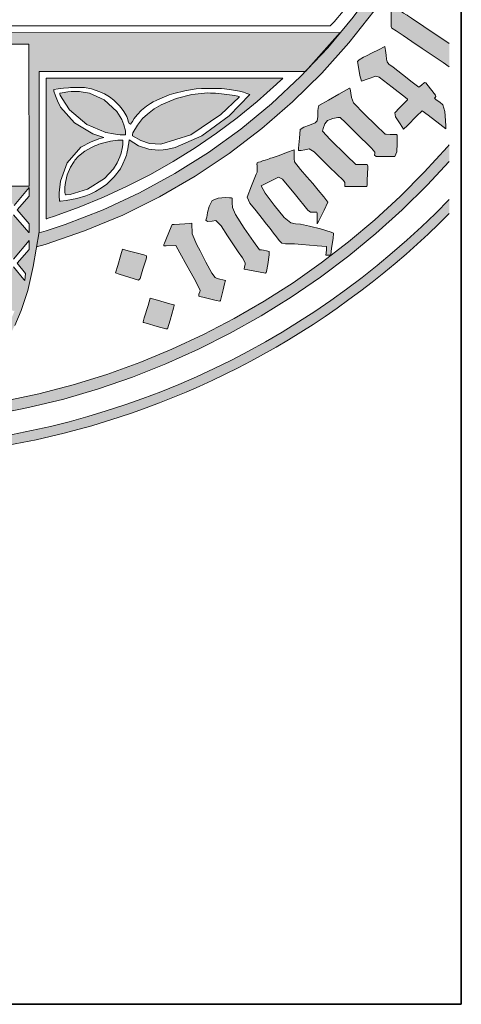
# Model space of a CAD drawing. Header units: metres. Extents: x -185 to -10, y 10 to 129.
# Tile 12 of 29: x -21 to -10, y 80 to 103. Entities that reach past the tile are written whole.
import ezdxf

# ---------------------------------------------------------------- set-up
doc = ezdxf.new("R2010")
doc.units = ezdxf.units.M
doc.header["$LTSCALE"] = 0.0125
doc.layers.add('Z_Schriftfeld-Logo', color=7, linetype='Continuous', lineweight=0, true_color=0xcccccc)
doc.layers.add('Z_Schriftfeld-Logoschraffur', color=7, linetype='Continuous', lineweight=0, true_color=0xdedede)

# ---------------------------------------------------------------- blocks, each defined once
blk = doc.blocks.new('UzK_Logo')
at = {"layer": 'Z_Schriftfeld-Logoschraffur'}
h = blk.add_hatch(color=256, dxfattribs=at)
h.dxf.hatch_style = 1
h.paths.add_polyline_path([(-11.866, 19.047), (-12.371, 19.047, 0.742279), (-0.259, -22.711), (-0.279, -22.707), (-0.33, -22.693), (-0.382, -22.676), (-0.433, -22.654), (-0.55, -22.635), (-0.669, -22.609), (-0.788, -22.578), (-0.907, -22.541), (-1.025, -22.5), (-1.141, -22.456), (-1.262, -22.405, -0.732246)])
h.paths.add_polyline_path([(6.501, -20.806), (7.435, -20.485), (8.349, -20.124), (9.242, -19.723), (10.114, -19.284), (10.963, -18.807), (11.787, -18.294), (12.587, -17.746), (13.361, -17.164), (14.107, -16.549), (14.825, -15.902), (15.514, -15.224), (16.119, -14.574), (16.119, -14.114), (16.069, -14.173), (15.434, -14.868), (14.77, -15.534), (14.077, -16.172), (13.356, -16.778), (12.61, -17.353), (11.837, -17.896), (11.041, -18.405), (10.221, -18.879), (9.379, -19.318), (8.515, -19.721), (7.632, -20.085), (6.729, -20.411), (5.807, -20.698), (4.869, -20.943), (3.914, -21.147), (2.945, -21.308), (2.591, -21.663), (3.593, -21.515), (4.579, -21.322), (5.549, -21.086)])
h.paths.add_polyline_path([(16.119, -16.001), (16.119, -15.614, -0.191981), (0.956, -22.421), (0.882, -22.452), (0.744, -22.504), (0.607, -22.55), (0.47, -22.59), (0.333, -22.623), (0.197, -22.65), (0.164, -22.656), (0.144, -22.664), (0.09, -22.684), (0.037, -22.7), (-0.018, -22.712, 0.200068)])
h = blk.add_hatch(color=256, dxfattribs=at)
h.dxf.hatch_style = 1
h.paths.add_polyline_path([(11.823, -12.94), (12.62, -12.155), (13.365, -11.321), (14.058, -10.44), (14.693, -9.515), (15.271, -8.549), (15.786, -7.545), (16.119, -6.78), (16.119, -5.828), (15.715, -6.853), (15.246, -7.851), (14.716, -8.812), (14.128, -9.735), (13.484, -10.617), (12.772, -11.441), (12.04, -12.248), (11.244, -12.991), (10.402, -13.684), (9.517, -14.324), (8.591, -14.907), (7.626, -15.433), (6.626, -15.897), (5.592, -16.298), (5.063, -16.474), (4.872, -16.532), (4.804, -16.918), (5.035, -16.849), (6.117, -16.479), (7.165, -16.042), (8.178, -15.54), (9.153, -14.977), (10.087, -14.354), (10.978, -13.674)])
h = blk.add_hatch(color=256, dxfattribs=at)
h.dxf.hatch_style = 1
h.paths.add_polyline_path([(7.795, -17.281), (7.813, -17.215), (7.815, -17.171), (7.804, -17.155), (7.606, -17.1), (7.312, -17.02), (7.161, -16.979), (7.115, -17.13), (7.027, -17.424), (6.968, -17.623), (7.068, -17.662), (7.597, -17.825), (7.642, -17.778), (7.719, -17.529)])
h.paths.add_polyline_path([(8.559, -18.595), (8.58, -18.519), (8.575, -18.511), (8.571, -18.505), (8.459, -18.473), (8.12, -18.376), (7.92, -18.319), (7.86, -18.52), (7.757, -18.86), (7.724, -18.974), (7.728, -18.981), (7.733, -18.987), (7.804, -19.009), (8.114, -19.098), (8.344, -19.165), (8.36, -19.166), (8.383, -19.166), (8.394, -19.161), (8.464, -18.92)])
h.paths.add_polyline_path([(9.291, -17.02), (9.196, -16.859), (9.068, -16.557), (9.059, -16.268), (9.002, -16.272), (8.866, -16.28), (8.575, -16.298), (8.525, -16.301), (8.497, -16.368), (8.365, -16.678), (8.309, -16.809), (8.29, -16.852), (8.29, -16.886), (8.354, -16.883), (8.622, -16.878), (8.732, -17.079), (8.921, -17.423), (9.12, -17.786), (9.262, -18.044), (9.287, -18.109), (9.276, -18.144), (9.256, -18.215), (9.255, -18.267), (9.259, -18.269), (9.279, -18.274), (9.394, -18.301), (9.726, -18.381), (9.828, -18.405), (9.844, -18.382), (9.918, -18.09), (9.959, -17.929), (9.983, -17.834), (9.753, -17.785), (9.703, -17.753), (9.611, -17.638), (9.442, -17.334)])
h.paths.add_polyline_path([(10.494, -16.402), (10.26, -16.027), (10.177, -15.835), (10.169, -15.708), (10.164, -15.582), (10.147, -15.566), (10.114, -15.566), (10.095, -15.566), (9.985, -15.561), (9.782, -15.575), (9.617, -15.646), (9.533, -15.805), (9.492, -15.976), (9.484, -16.045), (9.469, -16.104), (9.444, -16.183), (9.488, -16.22), (9.615, -16.207), (9.718, -16.194), (9.86, -16.334), (10.042, -16.611), (10.22, -16.884), (10.329, -17.048), (10.445, -17.219), (10.523, -17.354), (10.522, -17.396), (10.508, -17.458), (10.495, -17.522), (10.64, -17.554), (10.935, -17.612), (11.082, -17.64), (11.091, -17.627), (11.1, -17.613), (11.109, -17.594), (11.141, -17.395), (11.184, -17.132), (11.181, -17.045), (11.107, -17.019), (11.022, -17.003), (10.971, -16.995), (10.94, -16.997), (10.912, -16.992), (10.75, -16.766)])
h.paths.add_polyline_path([(11.322, -15.775), (11.073, -15.438), (10.962, -15.239), (11.196, -15.124), (11.44, -15.004), (11.545, -15.059), (11.901, -15.49), (12.242, -15.905), (12.31, -15.962), (12.406, -15.962), (12.49, -15.962), (12.499, -16.002), (12.499, -16.157), (12.499, -16.283), (12.543, -16.201), (12.685, -15.909), (12.791, -15.691), (12.677, -15.54), (12.526, -15.356), (12.377, -15.174), (12.217, -14.992), (12.038, -14.789), (11.879, -14.581), (11.87, -14.493), (11.87, -14.341), (11.87, -14.257), (11.658, -14.332), (11.451, -14.406), (11.261, -14.473), (11.221, -14.487), (11.179, -14.501), (11.134, -14.515), (11.067, -14.535), (11.002, -14.557), (10.943, -14.583), (10.887, -14.597), (10.85, -14.615), (10.841, -14.657), (10.844, -14.666), (10.847, -14.668), (10.848, -14.686), (10.851, -14.756), (10.851, -14.831), (10.847, -14.856), (10.847, -14.86), (10.847, -14.863), (10.825, -14.92), (10.697, -15.242), (10.575, -15.551), (10.654, -15.717), (10.822, -15.93), (10.99, -16.137), (11.111, -16.288), (11.205, -16.413), (11.303, -16.538), (11.381, -16.637), (11.456, -16.741), (11.531, -16.811), (11.627, -16.829), (11.729, -16.83), (11.876, -16.832), (12.079, -16.847), (12.497, -16.882), (12.754, -16.904), (12.748, -17), (12.74, -17.076), (12.732, -17.138), (12.768, -17.138), (12.835, -17.138), (12.867, -17.137), (12.892, -16.96), (12.932, -16.674), (12.948, -16.552), (12.937, -16.535), (12.879, -16.509), (12.585, -16.417), (12.288, -16.349), (12.044, -16.294), (11.904, -16.282), (11.773, -16.259), (11.595, -16.106)])
h.paths.add_polyline_path([(12.854, -13.972), (12.642, -13.746), (12.659, -13.667), (12.706, -13.542), (12.784, -13.448), (12.922, -13.395), (13.062, -13.367), (13.128, -13.366), (13.277, -13.508), (13.511, -13.745), (13.706, -13.938), (13.85, -14.072), (13.99, -14.211), (14.076, -14.316), (14.074, -14.355), (14.07, -14.402), (14.116, -14.434), (14.368, -14.434), (14.63, -14.434), (14.681, -14.309), (14.688, -14.078), (14.689, -13.899), (14.686, -13.846), (14.675, -13.837), (14.639, -13.836), (14.502, -13.832), (14.379, -13.828), (14.355, -13.819), (14.106, -13.578), (13.796, -13.272), (13.496, -12.969), (13.438, -12.821), (13.423, -12.698), (13.403, -12.579), (13.396, -12.568), (13.381, -12.561), (13.09, -12.726), (12.803, -12.89), (12.539, -13.043), (12.527, -13.114), (12.516, -13.182), (12.513, -13.219), (12.513, -13.259), (12.513, -13.319), (12.513, -13.346), (12.506, -13.395), (12.495, -13.459), (12.443, -13.516), (12.289, -13.579), (12.131, -13.637), (12.027, -13.693), (12.008, -13.937), (11.986, -14.212), (11.984, -14.272), (12.009, -14.272), (12.035, -14.272), (12.061, -14.269), (12.156, -14.25), (12.274, -14.224), (12.411, -14.307), (12.839, -14.725), (13.218, -15.097), (13.257, -15.15), (13.257, -15.209), (13.257, -15.257), (13.347, -15.261), (13.638, -15.261), (13.855, -15.261), (13.864, -15.211), (13.868, -15.104), (13.876, -14.894), (13.883, -14.761), (13.885, -14.706), (13.866, -14.658), (13.789, -14.653), (13.636, -14.653), (13.552, -14.653), (13.297, -14.413)])
h.paths.add_polyline_path([(14.576, -11.99), (14.463, -11.905), (14.414, -11.844), (14.395, -11.77), (14.387, -11.661), (14.369, -11.534), (14.352, -11.422), (14.174, -11.509), (14, -11.598), (13.846, -11.679), (13.765, -11.717), (13.647, -11.783), (13.604, -11.835), (13.629, -11.984), (13.67, -12.221), (13.709, -12.369), (13.892, -12.308), (14.104, -12.237), (14.199, -12.258), (14.553, -12.534), (14.917, -12.819), (14.976, -12.867), (14.976, -12.885), (14.894, -12.962), (14.751, -13.101), (14.623, -13.244), (14.64, -13.346), (14.771, -13.546), (14.864, -13.688), (14.971, -13.587), (15.223, -13.335), (15.376, -13.183), (15.539, -13.306), (15.862, -13.551), (16.025, -13.675), (16.025, -13.655), (16.025, -13.621), (16.025, -13.601), (16.019, -13.451), (15.993, -13.208), (15.938, -13.024), (15.859, -12.948), (15.76, -12.886), (15.712, -12.839), (15.735, -12.816), (15.753, -12.793), (15.737, -12.754), (15.604, -12.581), (15.474, -12.414), (15.438, -12.407), (15.356, -12.478), (15.285, -12.539), (15.099, -12.401), (14.84, -12.192)])
h.paths.add_polyline_path([(15.084, -10.644), (14.999, -10.587), (14.97, -10.568), (14.965, -10.565), (14.945, -10.553), (14.859, -10.506), (14.78, -10.447), (14.724, -10.354), (14.641, -10.122), (14.55, -10.185), (14.524, -10.235), (14.524, -10.367), (14.524, -10.554), (14.524, -10.741), (14.524, -10.873), (14.547, -10.919), (14.661, -10.995), (14.85, -11.122), (15.093, -11.286), (15.371, -11.473), (15.948, -11.862), (16.119, -11.977), (16.119, -11.338), (15.424, -10.871)])
h.paths.add_polyline_path([(16.119, -9.047), (16.025, -9.073), (15.667, -9.175), (15.617, -9.264), (15.715, -9.623), (15.778, -9.855), (16.013, -9.792), (16.119, -9.764)])
h = blk.add_hatch(color=256, dxfattribs=at)
h.dxf.hatch_style = 1
h.paths.add_polyline_path([(13.131, -11.042), (-13.368, -11.043), (-12.415, -12.103), (-5.16, -12.107), (-5.16, -16.501), (-4.942, -17.664), (-4.823, -18.143), (-4.762, -18.332), (-4.515, -18.982), (-4.449, -19.13), (-4.143, -19.7), (-4, -19.931), (-3.806, -20.226), (-3.563, -20.545), (-3.127, -21.041), (-3.022, -21.15), (-2.915, -21.257), (-2.806, -21.361), (-2.696, -21.461), (-2.584, -21.558), (-2.471, -21.652), (-2.359, -21.741), (-2.246, -21.828), (-2.133, -21.91), (-2.022, -21.989), (-1.838, -22.109), (-1.513, -22.285), (-1.362, -22.36), (-1.308, -22.384), (-1.254, -22.409), (-1.197, -22.432), (-1.141, -22.456), (-1.083, -22.478), (-1.025, -22.5), (-0.966, -22.521), (-0.907, -22.541), (-0.848, -22.56), (-0.788, -22.578), (-0.728, -22.594), (-0.669, -22.609), (-0.609, -22.622), (-0.55, -22.635), (-0.492, -22.644), (-0.433, -22.654), (-0.408, -22.665), (-0.382, -22.676), (-0.356, -22.684), (-0.33, -22.693), (-0.305, -22.7), (-0.279, -22.707), (-0.259, -22.711, 0.002647), (-0.018, -22.712), (-0.016, -22.712), (0.01, -22.706), (0.037, -22.7), (0.063, -22.692), (0.09, -22.684), (0.117, -22.674), (0.164, -22.656), (0.265, -22.636), (0.333, -22.623), (0.47, -22.59), (0.607, -22.55), (0.675, -22.527), (0.744, -22.504), (0.813, -22.478), (0.951, -22.423), (1.089, -22.362), (1.226, -22.295), (1.433, -22.184), (1.57, -22.103), (1.775, -21.97), (1.979, -21.826), (2.182, -21.669), (2.448, -21.442), (2.643, -21.258), (2.902, -20.999), (3.153, -20.72), (3.431, -20.358), (3.675, -20.023), (3.987, -19.495), (4.206, -19.074), (4.379, -18.661), (4.56, -18.11), (4.71, -17.45), (4.878, -16.501), (4.879, -12.103), (12.176, -12.103)])
h.paths.add_polyline_path([(-4.878, -11.361), (4.595, -11.361), (4.599, -15.253), (3.743, -15.253), (3.743, -15.282), (4.063, -15.647), (4.185, -15.776), (4.599, -15.285), (4.599, -15.521), (4.276, -15.902), (4.598, -16.28), (4.598, -16.525), (4.174, -16.036), (3.661, -16.629), (4.173, -17.251), (4.599, -16.739), (4.599, -16.983), (4.276, -17.365), (4.501, -17.641), (4.483, -17.838), (4.457, -17.812), (4.17, -17.464), (4.157, -17.482), (3.662, -18.088), (4.157, -18.676), (4.192, -18.66), (4.192, -18.696), (4.006, -19.123), (3.663, -19.534), (3.733, -19.633), (3.719, -19.656), (3.642, -19.765), (3.571, -19.662), (3.558, -19.647), (3.542, -19.662), (3.048, -20.265), (3.183, -20.435), (3.084, -20.558), (2.941, -20.398), (2.436, -20.99), (2.545, -21.145), (2.429, -21.235), (2.329, -21.116), (1.836, -21.723), (1.462, -21.984), (1.354, -22.044), (1.336, -22.047), (1.609, -21.71), (1.116, -21.116), (1.102, -21.102), (1.088, -21.116), (0.585, -21.725), (1.012, -22.224), (0.864, -22.295), (0.494, -21.851), (0.476, -21.833), (0.458, -21.851), (-0.031, -22.452), (0.011, -22.498), (-0.028, -22.515), (-0.062, -22.521), (-0.235, -22.521), (-0.287, -22.501), (-0.27, -22.49), (-0.248, -22.442), (-0.735, -21.851), (-0.752, -21.833), (-0.77, -21.851), (-1.14, -22.295), (-1.28, -22.226), (-0.861, -21.717), (-1.374, -21.116), (-1.87, -21.712), (-1.611, -22.059), (-2.104, -21.741), (-2.1, -21.691), (-2.602, -21.119), (-2.717, -21.234), (-2.812, -21.128), (-2.71, -20.993), (-3.189, -20.397), (-3.211, -20.375), (-3.233, -20.397), (-3.36, -20.557), (-3.369, -20.539), (-3.37, -20.516), (-3.452, -20.435), (-3.314, -20.276), (-3.334, -20.249), (-3.827, -19.663), (-3.915, -19.763), (-4.002, -19.627), (-3.941, -19.529), (-4.229, -19.183), (-4.395, -18.843), (-4.455, -18.678), (-3.938, -18.081), (-4.448, -17.485), (-4.727, -17.8), (-4.732, -17.828), (-4.778, -17.637), (-4.553, -17.361), (-4.874, -16.964), (-4.874, -16.738), (-4.443, -17.231), (-3.938, -16.63), (-4.436, -16.038), (-4.872, -16.528), (-4.867, -16.299), (-4.552, -15.901), (-4.865, -15.513), (-4.875, -15.486), (-4.871, -15.285), (-4.437, -15.775), (-4.003, -15.252), (-4.878, -15.252)], flags=16)
h.paths.add_polyline_path([(-4.531, -12.259), (-4.4, -12.337), (-4.276, -12.442), (-4.178, -12.57), (-4.058, -12.711), (-3.909, -12.823), (-3.81, -12.858), (-3.804, -12.909), (-3.799, -12.959), (-3.798, -12.995), (-3.801, -13.033), (-3.799, -13.166), (-3.8, -13.356), (-3.817, -13.472), (-3.833, -13.568), (-3.838, -13.607), (-3.86, -13.67), (-3.892, -13.747), (-3.907, -13.781), (-3.896, -13.793), (-3.793, -13.754), (-3.613, -13.714), (-3.434, -13.695), (-3.469, -13.521), (-3.551, -13.236), (-3.62, -12.951), (-3.538, -12.747), (-3.433, -12.555), (-3.387, -12.361), (-3.378, -12.3), (-3.371, -12.285), (-3.367, -12.268), (-3.367, -12.246), (-3.367, -12.195), (-3.367, -12.147), (-3.361, -12.108), (-3.357, -12.08), (-3.344, -12.075), (-3.343, -12.071), (-3.343, -12.042), (-3.343, -11.982), (-3.343, -11.947), (-3.334, -11.884), (-3.311, -11.757), (-3.284, -11.662), (-3.268, -11.665), (-3.256, -11.682), (-3.242, -11.741), (-3.227, -11.801), (-3.221, -11.836), (-3.221, -11.868), (-3.221, -11.918), (-3.221, -11.943), (-3.206, -12.067), (-3.178, -12.274), (-3.15, -12.457), (-3.102, -12.608), (-3.006, -12.762), (-2.922, -12.934), (-3.001, -13.215), (-3.077, -13.493), (-3.183, -13.689), (-3.151, -13.688), (-3.095, -13.69), (-2.995, -13.702), (-2.864, -13.73), (-2.734, -13.768), (-2.651, -13.794), (-2.649, -13.79), (-2.651, -13.769), (-2.668, -13.726), (-2.692, -13.672), (-2.718, -13.589), (-2.744, -13.436), (-2.759, -13.272), (-2.76, -13.173), (-2.752, -13.013), (-2.745, -12.862), (-2.714, -12.836), (-2.658, -12.823), (-2.602, -12.801), (-2.514, -12.735), (-2.417, -12.623), (-2.327, -12.505), (-2.236, -12.408), (-2.129, -12.322), (-2.022, -12.257), (-2.006, -12.26), (-2.021, -12.284), (-2.035, -12.306), (-2.098, -12.399), (-2.175, -12.529), (-2.241, -12.655), (-2.297, -12.8), (-2.388, -13.08), (-2.446, -13.331), (-2.448, -13.524), (-2.448, -13.929), (-2.448, -14.186), (-2.651, -14.073), (-2.873, -14.015), (-3.094, -13.988), (-3.225, -13.974), (-3.326, -13.973), (-3.451, -13.987), (-3.581, -14.004), (-3.705, -14.025), (-3.834, -14.057), (-3.923, -14.088), (-4.015, -14.132), (-4.101, -14.186), (-4.101, -13.943), (-4.101, -13.561), (-4.101, -13.397), (-4.109, -13.354), (-4.122, -13.295), (-4.145, -13.186), (-4.239, -12.847), (-4.392, -12.501)], flags=0)
h.paths.add_polyline_path([(-4.017, -14.285), (-3.582, -14.172), (-3.278, -14.148), (-2.929, -14.179), (-2.518, -14.297), (-2.422, -14.494), (-2.595, -14.615), (-2.775, -14.677), (-2.869, -14.7), (-2.986, -14.716), (-3.104, -14.73), (-3.238, -14.737), (-3.359, -14.733), (-3.502, -14.726), (-3.824, -14.666), (-4.115, -14.517)], flags=0)
h.paths.add_polyline_path([(-3.806, -15.303), (-3.302, -15.888), (-3.798, -16.49), (-4.311, -15.896)], flags=0)
h.paths.add_polyline_path([(-3.616, -15.252), (-2.769, -15.252), (-2.769, -15.276), (-3.184, -15.763)], flags=0)
h.paths.add_polyline_path([(-1.345, -12.264), (-1.128, -12.446), (-0.929, -12.675), (-0.766, -12.807), (-0.722, -12.823), (-0.677, -12.835), (-0.643, -12.888), (-0.632, -13.047), (-0.623, -13.171), (-0.621, -13.215), (-0.622, -13.245), (-0.625, -13.298), (-0.635, -13.392), (-0.662, -13.528), (-0.688, -13.639), (-0.696, -13.679), (-0.711, -13.719), (-0.733, -13.762), (-0.74, -13.783), (-0.737, -13.789), (-0.73, -13.793), (-0.703, -13.788), (-0.638, -13.762), (-0.559, -13.732), (-0.496, -13.715), (-0.434, -13.704), (-0.373, -13.698), (-0.301, -13.694), (-0.247, -13.691), (-0.214, -13.694), (-0.206, -13.697), (-0.203, -13.697), (-0.201, -13.689), (-0.207, -13.67), (-0.227, -13.652), (-0.25, -13.632), (-0.299, -13.55), (-0.341, -13.435), (-0.372, -13.324), (-0.403, -13.181), (-0.432, -13.032), (-0.488, -12.887), (-0.369, -12.742), (-0.272, -12.564), (-0.234, -12.39), (-0.211, -12.215), (-0.163, -11.867), (-0.135, -11.662), (-0.107, -11.662), (-0.097, -11.662), (-0.07, -11.792), (-0.048, -11.922), (-0.039, -11.989), (-0.039, -12.021), (-0.039, -12.075), (-0.039, -12.103), (-0.022, -12.226), (0.011, -12.424), (0.043, -12.565), (0.093, -12.675), (0.176, -12.787), (0.248, -12.91), (0.173, -13.193), (0.091, -13.479), (0.015, -13.692), (0.188, -13.706), (0.369, -13.743), (0.5, -13.794), (0.509, -13.796), (0.516, -13.794), (0.517, -13.777), (0.504, -13.75), (0.486, -13.719), (0.467, -13.646), (0.429, -13.477), (0.402, -13.301), (0.398, -13.188), (0.408, -13.039), (0.42, -12.88), (0.446, -12.842), (0.501, -12.826), (0.553, -12.808), (0.615, -12.768), (0.699, -12.674), (0.778, -12.575), (0.862, -12.481), (0.98, -12.368), (1.109, -12.272), (1.124, -12.302), (1.063, -12.397), (1.006, -12.491), (0.957, -12.582), (0.88, -12.752), (0.821, -12.919), (0.811, -12.979), (0.789, -13.043), (0.766, -13.112), (0.743, -13.226), (0.722, -13.367), (0.711, -13.46), (0.711, -13.593), (0.711, -13.935), (0.711, -14.174), (0.529, -14.079), (0.308, -14.018), (0.086, -13.99), (-0.056, -13.974), (-0.155, -13.973), (-0.275, -13.986), (-0.484, -14.011), (-0.706, -14.061), (-0.93, -14.184), (-0.935, -14.005), (-0.935, -13.656), (-0.935, -13.472), (-0.943, -13.404), (-0.955, -13.299), (-0.96, -13.238), (-0.972, -13.183), (-0.992, -13.105), (-1.001, -13.06), (-1.01, -13.022), (-1.029, -12.969), (-1.057, -12.888), (-1.149, -12.659), (-1.271, -12.428)], flags=0)
h.paths.add_polyline_path([(-2.579, -15.303), (-2.074, -15.896), (-2.575, -16.482), (-3.075, -15.896)], flags=0)
h.paths.add_polyline_path([(-2.38, -15.254), (-1.533, -15.254), (-1.957, -15.763), (-2.38, -15.276)], flags=0)
h.paths.add_polyline_path([(-3.192, -16.03), (-2.688, -16.623), (-3.184, -17.217), (-3.697, -16.623)], flags=0)
h.paths.add_polyline_path([(-3.806, -16.756), (-3.302, -17.35), (-3.798, -17.944), (-4.311, -17.358)], flags=0)
h.paths.add_polyline_path([(-0.851, -14.285), (-0.416, -14.172), (-0.112, -14.148), (0.24, -14.179), (0.642, -14.297), (0.748, -14.47), (0.692, -14.55), (0.598, -14.614), (0.434, -14.671), (0.245, -14.708), (0.062, -14.73), (-0.072, -14.736), (-0.193, -14.732), (-0.337, -14.726), (-0.659, -14.664), (-0.95, -14.515)], flags=0)
h.paths.add_polyline_path([(-1.343, -15.311), (-0.838, -15.896), (-1.335, -16.49), (-1.848, -15.896)], flags=0)
h.paths.add_polyline_path([(-1.965, -16.03), (-1.452, -16.623), (-1.957, -17.217), (-2.462, -16.623)], flags=0)
h.paths.add_polyline_path([(-1.153, -15.254), (-0.297, -15.254), (-0.729, -15.763), (-1.153, -15.276)], flags=0)
h.paths.add_polyline_path([(-2.579, -16.756), (-2.074, -17.35), (-2.571, -17.944), (-3.075, -17.35)], flags=0)
h.paths.add_polyline_path([(-3.192, -17.491), (-2.688, -18.069), (-3.184, -18.67), (-3.697, -18.077)], flags=0)
h.paths.add_polyline_path([(-3.806, -18.21), (-3.302, -18.804), (-3.81, -19.389), (-4.311, -18.804)], flags=0)
h.paths.add_polyline_path([(-0.737, -16.03), (-0.224, -16.623), (-0.729, -17.209), (-1.226, -16.623)], flags=0)
h.paths.add_polyline_path([(-0.612, -15.896), (-0.124, -15.303), (0.389, -15.896), (-0.111, -16.482)], flags=0)
h.paths.add_polyline_path([(-1.343, -16.756), (-1.264, -16.849), (-1.091, -17.053), (-0.917, -17.257), (-0.838, -17.35), (-0.917, -17.443), (-1.091, -17.647), (-1.265, -17.851), (-1.343, -17.944), (-1.84, -17.346), (-1.762, -17.254), (-1.591, -17.051), (-1.421, -16.848)], flags=0)
h.paths.add_polyline_path([(-1.957, -17.491), (-1.452, -18.069), (-1.957, -18.67), (-2.462, -18.085)], flags=0)
h.paths.add_polyline_path([(0.075, -15.257), (0.93, -15.257), (0.506, -15.763)], flags=0)
h.paths.add_polyline_path([(-2.579, -18.21), (-2.5, -18.303), (-2.326, -18.509), (-2.153, -18.714), (-2.074, -18.808), (-2.151, -18.899), (-2.322, -19.098), (-2.493, -19.298), (-2.571, -19.389), (-3.075, -18.807), (-2.998, -18.714), (-2.827, -18.509), (-2.657, -18.303)], flags=0)
h.paths.add_polyline_path([(-3.192, -18.937), (-2.688, -19.531), (-3.184, -20.124), (-3.697, -19.531)], flags=0)
h.paths.add_polyline_path([(-0.116, -16.756), (0.389, -17.35), (-0.116, -17.944), (-0.612, -17.354)], flags=0)
h.paths.add_polyline_path([(0.001, -16.623), (0.498, -16.03), (1.003, -16.619), (0.506, -17.217)], flags=0)
h.paths.add_polyline_path([(-0.725, -17.491), (-0.224, -18.077), (-0.729, -18.67), (-1.226, -18.077)], flags=0)
h.paths.add_polyline_path([(1.795, -12.256), (1.907, -12.322), (2.014, -12.406), (2.114, -12.521), (2.246, -12.686), (2.399, -12.812), (2.517, -12.904), (2.529, -13.068), (2.535, -13.178), (2.534, -13.282), (2.506, -13.486), (2.456, -13.687), (2.422, -13.79), (2.428, -13.793), (2.451, -13.79), (2.499, -13.77), (2.557, -13.746), (2.622, -13.728), (2.7, -13.712), (2.783, -13.699), (2.863, -13.692), (2.914, -13.69), (2.944, -13.694), (2.954, -13.695), (2.964, -13.683), (2.845, -13.487), (2.77, -13.212), (2.695, -12.937), (2.766, -12.779), (2.857, -12.649), (2.908, -12.517), (2.944, -12.327), (2.975, -12.115), (2.989, -11.992), (2.989, -11.966), (2.989, -11.913), (2.989, -11.882), (2.997, -11.835), (3.018, -11.749), (3.039, -11.659), (3.059, -11.665), (3.069, -11.68), (3.105, -11.837), (3.122, -12.002), (3.138, -12.16), (3.154, -12.284), (3.169, -12.404), (3.175, -12.46), (3.182, -12.475), (3.192, -12.487), (3.2, -12.523), (3.248, -12.648), (3.342, -12.777), (3.401, -12.936), (3.328, -13.221), (3.249, -13.507), (3.201, -13.694), (3.381, -13.713), (3.561, -13.752), (3.671, -13.792), (3.682, -13.781), (3.657, -13.719), (3.607, -13.58), (3.576, -13.439), (3.569, -13.195), (3.574, -12.968), (3.584, -12.862), (3.633, -12.836), (3.724, -12.804), (3.81, -12.746), (3.921, -12.616), (4.085, -12.422), (4.268, -12.27), (4.213, -12.421), (4.074, -12.692), (3.973, -12.964), (3.941, -13.085), (3.926, -13.15), (3.918, -13.198), (3.911, -13.245), (3.891, -13.336), (3.877, -13.406), (3.876, -13.562), (3.876, -13.939), (3.876, -14.185), (3.683, -14.074), (3.461, -14.016), (3.239, -13.989), (3.108, -13.976), (3.006, -13.977), (2.88, -13.987), (2.642, -14.017), (2.422, -14.077), (2.241, -14.178), (2.234, -14.178), (2.218, -14.178), (2.218, -13.904), (2.218, -13.488), (2.205, -13.259), (2.104, -12.886), (1.948, -12.52)], flags=0)
h.paths.add_polyline_path([(0.615, -15.896), (1.12, -15.303), (1.617, -15.896), (1.116, -16.482)], flags=0)
h.paths.add_polyline_path([(-1.351, -18.21), (-0.838, -18.804), (-1.339, -19.389), (-1.84, -18.808)], flags=0)
h.paths.add_polyline_path([(-1.965, -18.937), (-1.452, -19.531), (-1.957, -20.124), (-2.462, -19.531)], flags=0)
h.paths.add_polyline_path([(1.329, -15.28), (1.418, -15.248), (1.875, -15.248), (2.156, -15.248), (2.153, -15.272), (2.084, -15.356), (1.932, -15.534), (1.782, -15.717), (1.745, -15.754), (1.73, -15.754), (1.716, -15.746), (1.537, -15.53)], flags=0)
h.paths.add_polyline_path([(-2.579, -19.664), (-2.074, -20.257), (-2.571, -20.851), (-3.075, -20.257)], flags=0)
h.paths.add_polyline_path([(2.237, -14.337), (2.552, -14.209), (2.844, -14.166), (2.91, -14.161), (2.992, -14.153), (3.049, -14.148), (3.111, -14.151), (3.202, -14.155), (3.276, -14.159), (3.565, -14.211), (3.865, -14.344), (3.885, -14.521), (3.702, -14.63), (3.54, -14.68), (3.449, -14.703), (3.334, -14.718), (3.228, -14.73), (3.025, -14.741), (2.831, -14.728), (2.657, -14.706), (2.437, -14.651), (2.219, -14.53)], flags=0)
h.paths.add_polyline_path([(0.502, -17.491), (1.003, -18.081), (0.925, -18.173), (0.754, -18.376), (0.584, -18.578), (0.506, -18.67), (0.427, -18.578), (0.254, -18.374), (0.08, -18.17), (0.001, -18.077), (0.079, -17.986), (0.252, -17.784), (0.424, -17.583)], flags=0)
h.paths.add_polyline_path([(0.615, -17.358), (1.112, -16.756), (1.617, -17.35), (1.128, -17.944)], flags=0)
h.paths.add_polyline_path([(-0.126, -18.211), (-0.09, -18.226), (-0.075, -18.241), (0.045, -18.384), (0.334, -18.736), (0.343, -18.859), (0.141, -19.101), (-0.062, -19.342), (-0.129, -19.372), (-0.533, -18.897), (-0.607, -18.797), (-0.458, -18.616), (-0.238, -18.348)], flags=0)
h.paths.add_polyline_path([(1.229, -16.623), (1.725, -16.03), (2.23, -16.623), (1.734, -17.217)], flags=0)
h.paths.add_polyline_path([(-0.737, -18.937), (-0.224, -19.523), (-0.721, -20.124), (-1.226, -19.531)], flags=0)
h.paths.add_polyline_path([(1.843, -15.896), (2.352, -15.311), (2.852, -15.896), (2.352, -16.482)], flags=0)
h.paths.add_polyline_path([(-1.343, -19.664), (-0.838, -20.257), (-1.343, -20.851), (-1.84, -20.257)], flags=0)
h.paths.add_polyline_path([(2.538, -15.249), (2.839, -15.249), (3.304, -15.249), (3.314, -15.352), (3.151, -15.553), (2.98, -15.754), (2.97, -15.754), (2.953, -15.754), (2.864, -15.646), (2.694, -15.451)], flags=0)
h.paths.add_polyline_path([(-1.965, -20.399), (-1.452, -20.984), (-1.957, -21.578), (-2.462, -20.992)], flags=0)
h.paths.add_polyline_path([(1.229, -18.077), (1.307, -17.986), (1.477, -17.784), (1.648, -17.583), (1.725, -17.491), (2.23, -18.081), (2.153, -18.173), (1.982, -18.376), (1.812, -18.578), (1.734, -18.67), (1.655, -18.578), (1.482, -18.374), (1.308, -18.17)], flags=0)
h.paths.add_polyline_path([(1.12, -18.21), (1.617, -18.799), (1.116, -19.389), (0.615, -18.804)], flags=0)
h.paths.add_polyline_path([(1.843, -17.35), (2.339, -16.756), (2.852, -17.35), (2.356, -17.944)], flags=0)
h.paths.add_polyline_path([(0.506, -18.937), (1.003, -19.531), (0.506, -20.124), (0.001, -19.531)], flags=0)
h.paths.add_polyline_path([(2.464, -16.623), (2.542, -16.531), (2.713, -16.327), (2.884, -16.123), (2.961, -16.03), (3.466, -16.623), (3.389, -16.716), (3.218, -16.92), (3.047, -17.124), (2.969, -17.217), (2.89, -17.124), (2.717, -16.92), (2.543, -16.716)], flags=0)
h.paths.add_polyline_path([(-0.116, -19.664), (0.389, -20.261), (-0.116, -20.851), (-0.612, -20.261)], flags=0)
h.paths.add_polyline_path([(3.078, -15.904), (3.579, -15.311), (4.088, -15.896), (3.579, -16.482)], flags=0)
h.paths.add_polyline_path([(-0.725, -20.399), (-0.224, -20.984), (-0.729, -21.578), (-1.234, -20.992)], flags=0)
h.paths.add_polyline_path([(1.734, -18.937), (2.23, -19.531), (1.734, -20.124), (1.229, -19.531)], flags=0)
h.paths.add_polyline_path([(2.348, -18.21), (2.852, -18.804), (2.352, -19.389), (1.851, -18.808)], flags=0)
h.paths.add_polyline_path([(2.464, -18.077), (2.952, -17.492), (2.979, -17.492), (3.466, -18.077), (2.969, -18.67)], flags=0)
h.paths.add_polyline_path([(1.112, -19.664), (1.617, -20.257), (1.128, -20.851), (0.615, -20.265)], flags=0)
h.paths.add_polyline_path([(3.078, -17.35), (3.583, -16.756), (4.088, -17.35), (3.583, -17.944)], flags=0)
h.paths.add_polyline_path([(0.502, -20.399), (1.003, -20.984), (0.506, -21.578), (0.001, -20.984)], flags=0)
h.paths.add_polyline_path([(-0.116, -21.118), (0.389, -21.711), (-0.107, -22.305), (-0.612, -21.711)], flags=0)
h.paths.add_polyline_path([(2.965, -18.945), (3.466, -19.534), (2.969, -20.124), (2.464, -19.531)], flags=0)
h.paths.add_polyline_path([(2.348, -19.664), (2.852, -20.257), (2.356, -20.851), (1.851, -20.257)], flags=0)
h.paths.add_polyline_path([(3.084, -18.805), (3.238, -18.621), (3.466, -18.35), (3.583, -18.21), (3.7, -18.348), (3.928, -18.616), (4.082, -18.797), (3.97, -18.946), (3.667, -19.305), (3.597, -19.387), (3.556, -19.364), (3.156, -18.902)], flags=0)
h.paths.add_polyline_path([(1.734, -20.399), (2.23, -20.988), (1.734, -21.578), (1.229, -20.992)], flags=0)
h = blk.add_hatch(color=256, dxfattribs=at)
h.dxf.hatch_style = 1
h.paths.add_polyline_path([(11.381, -12.455), (11.511, -12.334), (11.543, -12.304), (11.553, -12.293), (11.553, -12.293), (11.549, -12.293), (11.524, -12.293), (11.48, -12.293), (11.418, -12.293), (11.337, -12.293), (11.24, -12.293), (11.128, -12.293), (11, -12.293), (10.859, -12.293), (10.54, -12.293), (10.178, -12.293), (9.781, -12.293), (9.357, -12.293), (8.915, -12.293), (8.006, -12.293), (7.556, -12.293), (7.119, -12.293), (6.703, -12.293), (6.317, -12.293), (5.968, -12.293), (5.665, -12.293), (5.533, -12.293), (5.415, -12.293), (5.313, -12.293), (5.227, -12.293), (5.158, -12.293), (5.108, -12.293), (5.066, -12.293), (5.066, -12.318), (5.066, -12.389), (5.066, -12.501), (5.066, -12.649), (5.066, -12.829), (5.066, -13.037), (5.066, -13.266), (5.066, -13.513), (5.066, -14.04), (5.066, -14.58), (5.066, -15.095), (5.066, -15.33), (5.066, -15.546), (5.066, -15.735), (5.066, -15.895), (5.066, -16.02), (5.066, -16.104), (5.066, -16.148), (5.081, -16.143), (5.124, -16.129), (5.295, -16.072), (5.974, -15.827), (6.64, -15.554), (7.29, -15.254), (7.926, -14.927), (8.546, -14.575), (9.149, -14.199), (9.735, -13.797), (10.303, -13.373), (10.852, -12.925)])
h.paths.add_polyline_path([(7.927, -12.986), (8.003, -12.942), (8.082, -12.902), (8.182, -12.856), (8.31, -12.801), (8.442, -12.751), (8.571, -12.712), (8.866, -12.641), (9.179, -12.581), (9.328, -12.575), (9.626, -12.575), (9.877, -12.575), (9.956, -12.581), (10.15, -12.607), (10.37, -12.647), (10.48, -12.676), (10.567, -12.706), (10.654, -12.741), (10.081, -13.324), (9.338, -13.869), (8.6, -14.189), (8.402, -14.233), (8.27, -14.253), (8.138, -14.263), (7.883, -14.238), (7.602, -14.148), (7.34, -13.979), (7.331, -14.063), (7.318, -14.151), (7.303, -14.238), (7.29, -14.299), (7.275, -14.362), (7.269, -14.4), (7.236, -14.489), (7.173, -14.634), (7.1, -14.778), (6.933, -14.996), (6.719, -15.203), (6.539, -15.326), (6.416, -15.394), (6.294, -15.457), (6.158, -15.514), (5.907, -15.587), (5.616, -15.646), (5.462, -15.659), (5.448, -15.659), (5.433, -15.659), (5.428, -15.628), (5.424, -15.547), (5.424, -15.43), (5.459, -15.113), (5.639, -14.609), (6.02, -14.179), (6.301, -14.035), (6.372, -14.007), (6.445, -13.979), (6.514, -13.956), (6.579, -13.936), (6.645, -13.916), (6.342, -13.815), (5.844, -13.518), (5.46, -13.089), (5.378, -12.914), (5.318, -12.772), (5.275, -12.639), (5.275, -12.609), (5.275, -12.6), (5.392, -12.585), (5.54, -12.568), (5.675, -12.551), (5.736, -12.548), (5.845, -12.544), (5.904, -12.542), (6.116, -12.548), (6.309, -12.581), (6.537, -12.661), (6.666, -12.722), (6.801, -12.802), (6.922, -12.892), (6.997, -12.963), (7.068, -13.039), (7.125, -13.101), (7.192, -13.201), (7.275, -13.344), (7.303, -13.425), (7.319, -13.472), (7.346, -13.535), (7.382, -13.555), (7.434, -13.477), (7.483, -13.395), (7.557, -13.292), (7.682, -13.163), (7.819, -13.056)], flags=16)
h.paths.add_polyline_path([(8.032, -13.132), (8.223, -13.02), (8.628, -12.85), (9.059, -12.733), (9.499, -12.696), (9.574, -12.698), (9.705, -12.702), (9.802, -12.71), (10.02, -12.735), (10.24, -12.766), (10.362, -12.795), (10.361, -12.811), (9.852, -13.282), (9.029, -13.842), (8.212, -14.098), (7.904, -14.079), (7.658, -13.998), (7.431, -13.872), (7.431, -13.857), (7.431, -13.836), (7.443, -13.786), (7.569, -13.58), (7.712, -13.394), (7.843, -13.273)], flags=0)
h.paths.add_polyline_path([(7.007, -13.208), (7.138, -13.424), (7.196, -13.572), (7.242, -13.734), (7.245, -13.779), (7.245, -13.817), (7.245, -13.841), (7.209, -13.842), (7.133, -13.842), (7.095, -13.842), (7.026, -13.833), (6.915, -13.815), (6.705, -13.78), (6.185, -13.562), (5.708, -13.16), (5.504, -12.851), (5.476, -12.803), (5.447, -12.752), (5.437, -12.728), (5.437, -12.711), (5.437, -12.698), (5.502, -12.689), (5.663, -12.667), (5.755, -12.655), (5.82, -12.655), (5.934, -12.655), (5.985, -12.655), (6.027, -12.662), (6.084, -12.672), (6.254, -12.701), (6.654, -12.886)], flags=0)
h.paths.add_polyline_path([(7.172, -13.989), (7.172, -14.027), (7.172, -14.08), (7.17, -14.113), (7.148, -14.222), (7.119, -14.343), (7.089, -14.449), (7.015, -14.609), (6.914, -14.773), (6.664, -15.043), (6.199, -15.332), (5.724, -15.483), (5.606, -15.49), (5.584, -15.473), (5.582, -15.419), (5.582, -15.311), (5.582, -15.248), (5.592, -15.214), (5.599, -15.15), (5.644, -14.941), (5.734, -14.73), (5.82, -14.602), (5.837, -14.571), (5.857, -14.537), (5.954, -14.43), (6.131, -14.29), (6.314, -14.187), (6.405, -14.146), (6.46, -14.122), (6.513, -14.098), (6.609, -14.072), (6.834, -14.018), (7.032, -13.988), (7.072, -13.988), (7.142, -13.988)], flags=0)
h = blk.add_hatch(color=256, dxfattribs=at)
h.dxf.hatch_style = 1
h.paths.add_polyline_path([(7.007, -13.208), (6.654, -12.886), (6.254, -12.701), (6.084, -12.672), (6.027, -12.662), (5.985, -12.655), (5.934, -12.655), (5.82, -12.655), (5.755, -12.655), (5.663, -12.667), (5.502, -12.689), (5.437, -12.698), (5.437, -12.728), (5.447, -12.752), (5.476, -12.803), (5.504, -12.851), (5.708, -13.16), (6.185, -13.562), (6.705, -13.78), (6.915, -13.815), (7.026, -13.833), (7.095, -13.842), (7.133, -13.842), (7.209, -13.842), (7.245, -13.841), (7.245, -13.779), (7.242, -13.734), (7.196, -13.572), (7.138, -13.424)])
h.paths.add_polyline_path([(9.852, -13.282), (10.36, -12.812), (10.362, -12.802), (10.362, -12.795), (10.24, -12.766), (10.02, -12.735), (9.802, -12.71), (9.705, -12.702), (9.574, -12.698), (9.499, -12.696), (9.059, -12.733), (8.628, -12.85), (8.223, -13.02), (8.032, -13.132), (7.843, -13.273), (7.712, -13.394), (7.569, -13.58), (7.443, -13.786), (7.431, -13.836), (7.431, -13.872), (7.658, -13.998), (7.904, -14.079), (8.212, -14.098), (9.029, -13.842)])
h.paths.add_polyline_path([(7.119, -14.343), (7.148, -14.222), (7.17, -14.113), (7.172, -14.08), (7.172, -13.989), (7.142, -13.988), (7.072, -13.988), (7.032, -13.988), (6.834, -14.018), (6.609, -14.072), (6.513, -14.098), (6.46, -14.122), (6.405, -14.146), (6.314, -14.187), (6.131, -14.29), (5.954, -14.43), (5.857, -14.537), (5.837, -14.571), (5.82, -14.602), (5.734, -14.73), (5.644, -14.941), (5.599, -15.15), (5.592, -15.214), (5.586, -15.236), (5.582, -15.257), (5.582, -15.311), (5.582, -15.419), (5.584, -15.473), (5.6, -15.485), (5.616, -15.489), (5.724, -15.483), (6.199, -15.332), (6.664, -15.043), (6.914, -14.773), (7.015, -14.609), (7.089, -14.449)])
at = {"layer": 'Z_Schriftfeld-Logo', "lineweight": 0}
for points in [[(13.211, -10.45), (12.963, -10.748), (12.893, -10.817), (12.856, -10.851), (12.836, -10.859), (-9.257, -10.859), (-9.263, -10.858), (-9.263, -10.797), (-9.24, -10.796), (-9.15, -10.78), (-9.083, -10.741), (-9.038, -10.68)], [(4.872, -16.532), (5.063, -16.474), (5.592, -16.298), (6.626, -15.897), (7.626, -15.433), (8.591, -14.907), (9.517, -14.324), (10.402, -13.684), (11.244, -12.991), (12.04, -12.248), (12.788, -11.455), (13.484, -10.617), (14.128, -9.735), (14.716, -8.812), (15.246, -7.851), (15.715, -6.853), (16.121, -5.822)], [(16.119, -6.78), (15.786, -7.545), (15.271, -8.549), (14.693, -9.515), (14.058, -10.44), (13.365, -11.321), (12.62, -12.155), (11.823, -12.94), (10.978, -13.674), (10.087, -14.354), (9.153, -14.977), (8.178, -15.54), (7.165, -16.042), (6.117, -16.479), (5.035, -16.849), (4.804, -16.918)], [(16.119, -11.977), (15.948, -11.862), (15.371, -11.473), (15.093, -11.286), (14.85, -11.122), (14.661, -10.995), (14.547, -10.919), (14.524, -10.873), (14.524, -10.741), (14.524, -10.554), (14.524, -10.367), (14.524, -10.235), (14.55, -10.185), (14.641, -10.122), (14.724, -10.354), (14.78, -10.447), (14.859, -10.506), (14.945, -10.553), (14.965, -10.565), (14.97, -10.568), (14.999, -10.587), (15.084, -10.644), (15.424, -10.871), (16.119, -11.338)], [(16.119, -14.574), (15.514, -15.224), (14.825, -15.902), (14.107, -16.549), (13.361, -17.164), (12.587, -17.746), (11.787, -18.294), (10.963, -18.807), (10.114, -19.284), (9.242, -19.723), (8.349, -20.124), (7.435, -20.485), (6.501, -20.806), (5.549, -21.086), (4.579, -21.322), (3.593, -21.515)], [(3.914, -21.147), (4.869, -20.943), (5.807, -20.698), (6.729, -20.411), (7.632, -20.085), (8.515, -19.721), (9.379, -19.318), (10.221, -18.879), (11.041, -18.405), (11.837, -17.896), (12.61, -17.353), (13.356, -16.778), (14.077, -16.172), (14.77, -15.534), (15.434, -14.868), (16.069, -14.173), (16.119, -14.114)]]:
    blk.add_lwpolyline(points, dxfattribs=at)
at = {"layer": 'Z_Schriftfeld-Logo'}
for points in [[(-13.368, -11.043), (13.131, -11.042), (12.176, -12.103), (4.879, -12.103), (4.878, -16.501), (4.71, -17.45), (4.56, -18.11), (4.379, -18.661), (4.206, -19.074)], [(-4.878, -11.361), (4.595, -11.361), (4.599, -15.253), (3.743, -15.253)], [(4.185, -15.776), (4.599, -15.285), (4.599, -15.521), (4.276, -15.902), (4.598, -16.28), (4.598, -16.524), (4.593, -16.519), (4.174, -16.036)], [(4.173, -17.251), (4.599, -16.739), (4.599, -16.983), (4.276, -17.365), (4.501, -17.641), (4.483, -17.838), (4.457, -17.812), (4.17, -17.464)]]:
    blk.add_lwpolyline(points, dxfattribs=at)
at = {"layer": 'Z_Schriftfeld-Logo', "lineweight": 0}
for points in [[(14.352, -11.422), (14.369, -11.534), (14.387, -11.661), (14.395, -11.77), (14.414, -11.844), (14.463, -11.905), (14.576, -11.99), (14.84, -12.192), (15.099, -12.401), (15.285, -12.539), (15.356, -12.478), (15.438, -12.407), (15.474, -12.414), (15.604, -12.581), (15.737, -12.754), (15.753, -12.793), (15.735, -12.816), (15.712, -12.839), (15.76, -12.886), (15.859, -12.948), (15.938, -13.024), (15.993, -13.208), (16.019, -13.451), (16.025, -13.601), (16.025, -13.621), (16.025, -13.655), (16.025, -13.675), (15.862, -13.551), (15.539, -13.306), (15.376, -13.183), (15.223, -13.335), (14.971, -13.587), (14.864, -13.688), (14.771, -13.546), (14.64, -13.346), (14.623, -13.244), (14.751, -13.101), (14.894, -12.962), (14.976, -12.885), (14.976, -12.876), (14.976, -12.867), (14.917, -12.819), (14.553, -12.534), (14.199, -12.258), (14.104, -12.237), (13.892, -12.308), (13.709, -12.369), (13.67, -12.221), (13.629, -11.984), (13.604, -11.835), (13.647, -11.783), (13.765, -11.717), (13.846, -11.679), (14, -11.598), (14.174, -11.509)], [(5.066, -12.293), (5.066, -16.148), (5.081, -16.143), (5.124, -16.129), (5.295, -16.072), (5.974, -15.827), (6.64, -15.554), (7.29, -15.254), (7.926, -14.927), (8.546, -14.575), (9.149, -14.199), (9.735, -13.797), (10.303, -13.373), (10.852, -12.925), (11.381, -12.455), (11.511, -12.334), (11.543, -12.304), (11.553, -12.293), (5.066, -12.293)], [(5.904, -12.542), (6.116, -12.548), (6.309, -12.581), (6.537, -12.661), (6.666, -12.722), (6.801, -12.802), (6.922, -12.892), (6.997, -12.963), (7.068, -13.039), (7.125, -13.101), (7.192, -13.201), (7.275, -13.344), (7.303, -13.425), (7.319, -13.472), (7.346, -13.535), (7.382, -13.555), (7.434, -13.477), (7.483, -13.395), (7.557, -13.292), (7.682, -13.163), (7.819, -13.056), (7.927, -12.986), (8.003, -12.942), (8.082, -12.902), (8.182, -12.856), (8.31, -12.801), (8.442, -12.751), (8.571, -12.712), (8.866, -12.641), (9.179, -12.581), (9.328, -12.575), (9.626, -12.575), (9.877, -12.575), (9.956, -12.581), (10.15, -12.607), (10.37, -12.647), (10.48, -12.676), (10.567, -12.706), (10.654, -12.741), (10.081, -13.324), (9.338, -13.869), (8.6, -14.189), (8.402, -14.233), (8.27, -14.253), (8.138, -14.263), (7.883, -14.238), (7.602, -14.148), (7.34, -13.979), (7.331, -14.063), (7.318, -14.151), (7.303, -14.238), (7.29, -14.299), (7.275, -14.362), (7.269, -14.4), (7.236, -14.489), (7.173, -14.634), (7.1, -14.778), (6.933, -14.996), (6.719, -15.203), (6.539, -15.326), (6.416, -15.394), (6.294, -15.457), (6.158, -15.514), (5.907, -15.587), (5.616, -15.646), (5.462, -15.659), (5.448, -15.659), (5.433, -15.659), (5.428, -15.628), (5.424, -15.547), (5.424, -15.43), (5.459, -15.113), (5.639, -14.609), (6.02, -14.179), (6.301, -14.035), (6.372, -14.007), (6.445, -13.979), (6.514, -13.956), (6.579, -13.936), (6.645, -13.916), (6.342, -13.815), (5.844, -13.518), (5.46, -13.089), (5.378, -12.914), (5.318, -12.772), (5.277, -12.643), (5.275, -12.623), (5.275, -12.609), (5.275, -12.6), (5.392, -12.585), (5.54, -12.568), (5.675, -12.551), (5.736, -12.548), (5.845, -12.544)], [(5.755, -12.655), (5.82, -12.655), (5.934, -12.655), (5.985, -12.655), (6.027, -12.662), (6.084, -12.672), (6.254, -12.701), (6.654, -12.886), (7.007, -13.208), (7.138, -13.424), (7.196, -13.572), (7.242, -13.734), (7.245, -13.779), (7.245, -13.817), (7.245, -13.841), (7.209, -13.842), (7.133, -13.842), (7.095, -13.842), (7.026, -13.833), (6.915, -13.815), (6.705, -13.78), (6.185, -13.562), (5.708, -13.16), (5.504, -12.851), (5.476, -12.803), (5.447, -12.752), (5.437, -12.728), (5.437, -12.711), (5.437, -12.698), (5.502, -12.689), (5.663, -12.667)], [(13.381, -12.561), (13.386, -12.563), (13.396, -12.568), (13.403, -12.579), (13.423, -12.698), (13.438, -12.821), (13.496, -12.969), (13.796, -13.272), (14.106, -13.578), (14.354, -13.819), (14.364, -13.823), (14.376, -13.827), (14.39, -13.829), (14.502, -13.832), (14.639, -13.836), (14.675, -13.837), (14.68, -13.841), (14.686, -13.846), (14.689, -13.899), (14.688, -14.078), (14.681, -14.309), (14.63, -14.434), (14.368, -14.434), (14.116, -14.434), (14.07, -14.402), (14.074, -14.355), (14.076, -14.316), (13.99, -14.211), (13.85, -14.072), (13.706, -13.938), (13.511, -13.745), (13.277, -13.508), (13.128, -13.366), (13.062, -13.367), (12.922, -13.395), (12.784, -13.448), (12.706, -13.542), (12.659, -13.667), (12.642, -13.746), (12.854, -13.972), (13.297, -14.413), (13.552, -14.653), (13.636, -14.653), (13.789, -14.653), (13.866, -14.658), (13.885, -14.706), (13.883, -14.761), (13.876, -14.894), (13.868, -15.104), (13.864, -15.211), (13.855, -15.261), (13.638, -15.261), (13.347, -15.261), (13.257, -15.257), (13.257, -15.209), (13.257, -15.15), (13.218, -15.097), (12.839, -14.725), (12.411, -14.307), (12.274, -14.224), (12.156, -14.25), (12.061, -14.269), (12.035, -14.272), (12.009, -14.272), (11.984, -14.272), (11.986, -14.212), (12.008, -13.937), (12.027, -13.693), (12.131, -13.637), (12.289, -13.579), (12.443, -13.516), (12.495, -13.459), (12.506, -13.395), (12.513, -13.346), (12.513, -13.319), (12.513, -13.259), (12.513, -13.219), (12.516, -13.182), (12.527, -13.114), (12.539, -13.043), (12.803, -12.89), (13.09, -12.726)], [(9.499, -12.696), (9.574, -12.698), (9.705, -12.702), (9.802, -12.71), (10.02, -12.735), (10.24, -12.766), (10.362, -12.795), (10.362, -12.802), (10.36, -12.812), (9.852, -13.282), (9.029, -13.842), (8.212, -14.098), (7.904, -14.079), (7.658, -13.998), (7.431, -13.872), (7.431, -13.857), (7.431, -13.836), (7.443, -13.786), (7.569, -13.58), (7.712, -13.394), (7.843, -13.273), (8.032, -13.132), (8.223, -13.02), (8.628, -12.85), (9.059, -12.733)], [(7.032, -13.988), (7.072, -13.988), (7.142, -13.988), (7.172, -13.989), (7.172, -14.027), (7.172, -14.08), (7.17, -14.113), (7.148, -14.222), (7.119, -14.343), (7.089, -14.449), (7.015, -14.609), (6.914, -14.773), (6.664, -15.043), (6.199, -15.332), (5.724, -15.483), (5.616, -15.489), (5.6, -15.485), (5.584, -15.473), (5.582, -15.419), (5.582, -15.311), (5.582, -15.257), (5.586, -15.236), (5.592, -15.214), (5.599, -15.15), (5.644, -14.941), (5.734, -14.73), (5.82, -14.602), (5.837, -14.571), (5.857, -14.537), (5.954, -14.43), (6.131, -14.29), (6.314, -14.187), (6.405, -14.146), (6.46, -14.122), (6.513, -14.098), (6.609, -14.072), (6.834, -14.018)], [(11.87, -14.257), (11.87, -14.341), (11.87, -14.493), (11.879, -14.581), (12.038, -14.789), (12.217, -14.992), (12.377, -15.174), (12.526, -15.356), (12.677, -15.54), (12.791, -15.691), (12.685, -15.909), (12.543, -16.201), (12.499, -16.283), (12.499, -16.157), (12.499, -16.002), (12.49, -15.962), (12.406, -15.962), (12.31, -15.962), (12.242, -15.905), (11.901, -15.49), (11.545, -15.059), (11.44, -15.004), (11.196, -15.124), (10.962, -15.239), (11.073, -15.438), (11.322, -15.775), (11.595, -16.106), (11.773, -16.259), (11.904, -16.282), (12.044, -16.294), (12.288, -16.349), (12.585, -16.417), (12.879, -16.509), (12.94, -16.537), (12.942, -16.543), (12.948, -16.552), (12.932, -16.674), (12.892, -16.96), (12.867, -17.137), (12.835, -17.138), (12.768, -17.138), (12.732, -17.138), (12.74, -17.076), (12.748, -17), (12.754, -16.904), (12.497, -16.882), (12.079, -16.847), (11.876, -16.832), (11.729, -16.83), (11.627, -16.829), (11.531, -16.811), (11.456, -16.741), (11.381, -16.637), (11.303, -16.538), (11.205, -16.413), (11.111, -16.288), (10.99, -16.137), (10.822, -15.93), (10.654, -15.717), (10.575, -15.551), (10.697, -15.242), (10.825, -14.92), (10.847, -14.863), (10.847, -14.86), (10.847, -14.856), (10.851, -14.831), (10.851, -14.756), (10.848, -14.686), (10.847, -14.668), (10.844, -14.666), (10.841, -14.657), (10.85, -14.615), (10.887, -14.597), (10.943, -14.583), (11.002, -14.557), (11.067, -14.535), (11.134, -14.515), (11.179, -14.501), (11.221, -14.487), (11.261, -14.473), (11.451, -14.406), (11.658, -14.332)], [(10.095, -15.566), (10.114, -15.566), (10.147, -15.566), (10.164, -15.582), (10.169, -15.708), (10.177, -15.835), (10.26, -16.027), (10.494, -16.402), (10.75, -16.766), (10.912, -16.992), (10.94, -16.997), (10.971, -16.995), (11.022, -17.003), (11.107, -17.019), (11.181, -17.045), (11.184, -17.132), (11.141, -17.395), (11.109, -17.594), (11.1, -17.613), (11.091, -17.627), (11.082, -17.64), (10.935, -17.612), (10.64, -17.554), (10.495, -17.522), (10.508, -17.458), (10.522, -17.396), (10.523, -17.354), (10.445, -17.219), (10.329, -17.048), (10.22, -16.884), (10.042, -16.611), (9.86, -16.334), (9.718, -16.194), (9.615, -16.207), (9.488, -16.22), (9.444, -16.183), (9.469, -16.104), (9.484, -16.045), (9.492, -15.976), (9.533, -15.805), (9.617, -15.646), (9.782, -15.575), (9.985, -15.561)], [(9.059, -16.268), (9.068, -16.557), (9.196, -16.859), (9.291, -17.02), (9.442, -17.334), (9.611, -17.638), (9.703, -17.753), (9.753, -17.785), (9.983, -17.834), (9.959, -17.929), (9.918, -18.09), (9.844, -18.382), (9.828, -18.405), (9.726, -18.381), (9.394, -18.301), (9.279, -18.274), (9.259, -18.269), (9.255, -18.267), (9.256, -18.215), (9.276, -18.144), (9.287, -18.109), (9.262, -18.044), (9.12, -17.786), (8.921, -17.423), (8.732, -17.079), (8.622, -16.878), (8.354, -16.883), (8.29, -16.886), (8.29, -16.867), (8.29, -16.852), (8.309, -16.809), (8.365, -16.678), (8.497, -16.368), (8.525, -16.301), (8.575, -16.298), (8.866, -16.28), (9.002, -16.272), (9.059, -16.268)], [(7.161, -16.979), (7.312, -17.02), (7.606, -17.1), (7.804, -17.155), (7.815, -17.171), (7.813, -17.215), (7.795, -17.281), (7.719, -17.529), (7.642, -17.778), (7.597, -17.825), (7.068, -17.662), (6.968, -17.623), (7.027, -17.424), (7.115, -17.13), (7.161, -16.979)], [(7.92, -18.319), (8.12, -18.376), (8.459, -18.473), (8.571, -18.505), (8.575, -18.511), (8.58, -18.519), (8.559, -18.595), (8.464, -18.92), (8.394, -19.161), (8.383, -19.166), (8.36, -19.166), (8.344, -19.165), (8.114, -19.098), (7.804, -19.009), (7.733, -18.987), (7.728, -18.981), (7.724, -18.974), (7.757, -18.86), (7.86, -18.52)]]:
    blk.add_lwpolyline(points, close=True, dxfattribs=at)
at = {"layer": 'Z_Schriftfeld-Logo'}
for centre, radius, start, end in [((0, 0), 22.712, 123.0043, 315.2102), ((-0.009, 0.014), 22.458, 272.4503, 315.9027)]:
    blk.add_arc(centre, radius, start, end, dxfattribs=at)

msp = doc.modelspace()

# ---------------------------------------------------------------- linework, layer by layer
for points in [[(-185, 79.5), (-10, 79.5), (-10, 128.75), (-10, 79.5), (-185, 79.5), (-185, 129), (-10, 129), (-185, 129)], [(-57.642, 79.5), (-10.067, 79.5)]]:
    msp.add_lwpolyline(points)

# ---------------------------------------------------------------- block references
at = {"xscale": 0.87, "yscale": 0.87}
msp.add_blockref('UzK_Logo', (-24.31, 112.281), dxfattribs=at)

doc.saveas('drawing.dxf')
